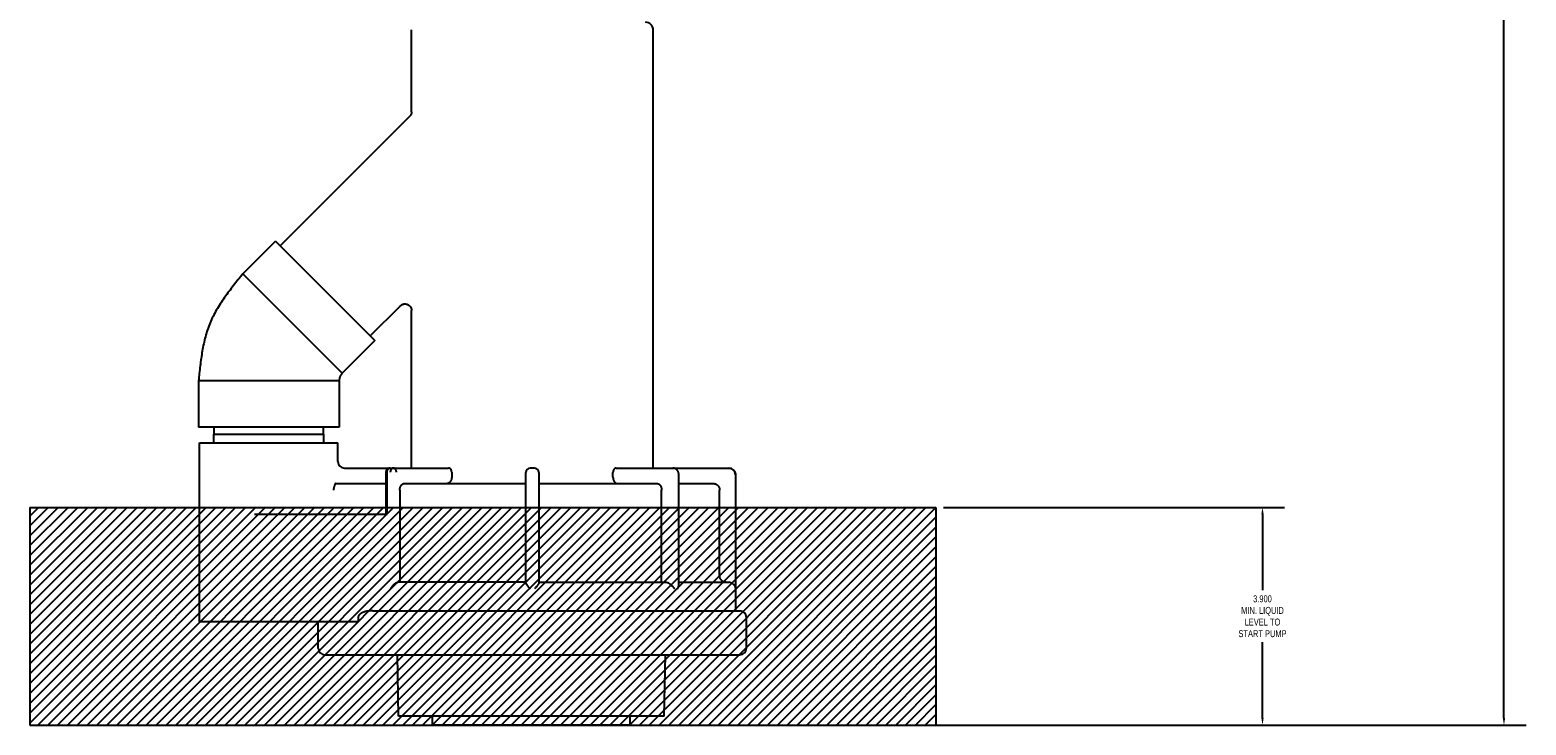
# Model space of a CAD drawing. Header units: inches. Extents: x 15 to 50, y -71 to 91.
# Tile 1 of 49: x 24 to 50, y -71 to -58. Entities that reach past the tile are written whole.
import ezdxf

# ---------------------------------------------------------------- set-up
doc = ezdxf.new("R2010")
doc.units = ezdxf.units.IN
doc.header["$LTSCALE"] = 1.21
doc.header["$MEASUREMENT"] = 0
doc.header["$PDMODE"] = 3
doc.header["$PDSIZE"] = 0.3125
doc.layers.get('0').update_dxf_attribs({"linetype": 'CONTINUOUS'})
doc.layers.get('Defpoints').update_dxf_attribs({"linetype": 'CONTINUOUS'})
doc.layers.add('AM_5', color=3, linetype='CONTINUOUS', lineweight=15)
doc.styles.get("Standard").update_dxf_attribs({"font": 'txt', "width": 0.8})
doc.dimstyles.new('STANDARD$0', dxfattribs={"dimtxt": 0.125, "dimasz": 0.125, "dimexe": 0.18, "dimexo": 0.0625, "dimgap": 0.09, "dimtad": 0, "dimtih": 1, "dimtoh": 1, "dimdec": 3, "dimzin": 4, "dimdsep": 46, "dimtxsty": 'Standard', "dimcen": 0.09, "dimadec": 0, "dimazin": 0, "dimtol": 1, "dimtp": 0.005, "dimtm": 0.005, "dimtfac": 1, "dimtdec": 3, "dimtofl": 0, "dimtmove": 0, "dimatfit": 3, "dimfxl": 1, "dimtolj": 1, "dimtzin": 4, "dimarcsym": 0})

# ---------------------------------------------------------------- blocks, each defined once
blk = doc.blocks.new('*D2')
at = {"layer": 'AM_5', "color": 0, "lineweight": -2, "transparency": 16777216}
for p, q in [((40.741, 23.957), (50.41, 23.957)), ((50.014, 23.832), (50.014, -23.292)), ((50.014, -70.72), (50.014, -23.597)), ((34.488, -70.845), (50.41, -70.845))]:
    blk.add_line(p, q, dxfattribs=at)
at = {"layer": 'AM_5', "color": 0, "transparency": 16777216}
for points in [[(49.993, 23.832), (50.035, 23.832), (50.014, 23.957)], [(49.993, -70.72), (50.035, -70.72), (50.014, -70.845)]]:
    blk.add_solid(points, dxfattribs=at)
at = {"layer": 'Defpoints', "color": 0, "transparency": 16777216}
for p in [(40.604, 23.957), (34.351, -70.845), (50.014, -70.845)]:
    blk.add_point(p, dxfattribs=at)
at = {"layer": 'AM_5', "color": 0, "transparency": 16777216, "insert": (50.014, -23.444), "char_height": 0.125, "attachment_point": 5}
blk.add_mtext('\\A1;94.8', dxfattribs=at)
blk = doc.blocks.new('*D7')
at = {"layer": 'AM_5', "color": 0, "lineweight": -2, "transparency": 16777216}
for p, q in [((39.967, -66.945), (46.081, -66.945)), ((45.685, -67.07), (45.685, -68.43)), ((45.685, -70.72), (45.685, -69.36)), ((39.967, -70.845), (46.081, -70.845))]:
    blk.add_line(p, q, dxfattribs=at)
at = {"layer": 'AM_5', "color": 0, "transparency": 16777216}
for points in [[(45.664, -67.07), (45.706, -67.07), (45.685, -66.945)], [(45.664, -70.72), (45.706, -70.72), (45.685, -70.845)]]:
    blk.add_solid(points, dxfattribs=at)
at = {"layer": 'Defpoints', "color": 0, "transparency": 16777216}
for p in [(39.83, -66.945), (45.685, -66.945), (39.83, -70.845)]:
    blk.add_point(p, dxfattribs=at)
at = {"layer": 'AM_5', "color": 0, "transparency": 16777216, "insert": (45.685, -68.895), "char_height": 0.125, "attachment_point": 5}
blk.add_mtext('\\A1;3.900\\PMIN. LIQUID\\PLEVEL TO\\PSTART PUMP', dxfattribs=at)

msp = doc.modelspace()

# ---------------------------------------------------------------- hatches: boundary and pattern name
h = msp.add_hatch()
h.set_pattern_fill('ANSI31', color=256)
h.paths.add_polyline_path([(23.5887, -66.9451), (23.5887, -70.8451), (39.83, -70.8451), (39.83, -66.9451)])

# ---------------------------------------------------------------- linework, layer by layer
at = {"color": 7, "linetype": 'Continuous'}
for p, q in [((30.4306, -59.8508), (30.4308, -58.3845)), ((34.7608, -66.2392), (34.7615, -58.3849)), ((30.396, -59.9343), (28.0753, -62.2546)), ((27.9918, -62.1711), (27.4071, -62.7557)), ((27.9918, -62.1711), (29.7733, -63.953)), ((29.1886, -64.5375), (27.4071, -62.7557)), ((30.43, -66.2388), (30.4303, -63.4134)), ((29.7733, -63.953), (29.1886, -64.5375)), ((26.6113, -64.6765), (26.6112, -65.5033)), ((29.131, -64.6767), (26.6113, -64.6765)), ((29.131, -64.6767), (29.1309, -65.5035)), ((29.1309, -65.5035), (26.6112, -65.5033)), ((26.8868, -65.6282), (28.8553, -65.6284)), ((26.8868, -65.7857), (26.8868, -65.6282)), ((26.8927, -65.6282), (26.8927, -65.5033)), ((28.8494, -65.6284), (28.8494, -65.5035)), ((28.8553, -65.7859), (28.8553, -65.6284)), ((26.6306, -68.9944), (26.6309, -65.7857)), ((26.6309, -65.7857), (29.1112, -65.7859)), ((29.1112, -66.1206), (29.1112, -65.7859)), ((29.2287, -66.2387), (30.0458, -66.2388)), ((30.0247, -66.2449), (30.033, -66.241)), ((30.0335, -66.2408), (30.0402, -66.2392)), ((30.0412, -66.2391), (30.0426, -66.2389)), ((30.0426, -66.2389), (30.0442, -66.2388)), ((30.0442, -66.2388), (30.0458, -66.2388)), ((30.0458, -66.2388), (30.0458, -66.2388)), ((30.0458, -66.2388), (31.0952, -66.2389)), ((32.6348, -66.239), (32.556, -66.239)), ((34.0984, -66.2391), (36.1188, -66.2393)), ((29.0735, -66.5143), (29.9707, -66.5144)), ((29.9707, -66.3136), (29.9706, -67.0655)), ((29.9707, -66.3136), (29.992, -66.3136)), ((29.9919, -67.0655), (29.992, -66.3136)), ((30.3035, -66.5144), (32.4773, -66.5146)), ((31.1501, -66.3137), (31.15, -66.3963)), ((32.4771, -68.2936), (32.4773, -66.3177)), ((32.7135, -66.3178), (32.7133, -68.2936)), ((32.7135, -66.5146), (34.8289, -66.5148)), ((34.0407, -66.3966), (34.0407, -66.3179)), ((35.221, -68.3374), (35.2212, -66.3574)), ((35.2212, -66.5148), (35.8354, -66.5149)), ((36.2371, -66.3574), (36.2369, -68.7984)), ((30.2198, -66.6325), (30.2197, -68.286)), ((34.9123, -68.2865), (34.9124, -66.6329)), ((35.9534, -68.1684), (35.9535, -66.633)), ((27.6143, -67.0653), (27.6469, -67.0653)), ((27.6469, -67.0653), (29.9919, -67.0655)), ((32.4771, -68.2862), (30.1886, -68.286)), ((32.7133, -68.2863), (35.0019, -68.2865)), ((35.2211, -68.2865), (36.1169, -68.2866)), ((29.4736, -68.9159), (29.4736, -68.9946)), ((29.7333, -68.7978), (36.3154, -68.7984)), ((36.4337, -69.4677), (36.4337, -68.9165)), ((27.6141, -68.9944), (26.6306, -68.9944)), ((27.6467, -68.9945), (27.6141, -68.9944)), ((29.4736, -68.9946), (27.6467, -68.9945)), ((28.7565, -69.467), (28.7566, -68.9946)), ((28.8756, -69.5851), (36.315, -69.5858)), ((30.1974, -70.6876), (30.1782, -69.5852)), ((34.9605, -70.688), (34.9798, -69.5857)), ((34.9605, -70.688), (30.1974, -70.6876)), ((30.8073, -70.8451), (30.8073, -70.6877)), ((34.3506, -70.8455), (34.3506, -70.688)), ((34.3506, -70.8455), (30.8073, -70.8451))]:
    msp.add_line(p, q, dxfattribs=at)
for p, q in [((23.5887, -66.9451), (39.83, -66.9451)), ((23.5887, -66.9451), (23.5887, -70.8451)), ((39.83, -66.9451), (39.83, -70.8451)), ((23.5887, -70.8451), (39.83, -70.8451))]:
    msp.add_line(p, q)
for points in [[(30.4064, -59.9225), (30.4043, -59.9251), (30.4021, -59.9277), (30.3999, -59.9303), (30.3976, -59.9328), (30.396, -59.9343)], [(30.4157, -59.9083), (30.414, -59.9112), (30.4122, -59.9141), (30.4104, -59.9169), (30.4084, -59.9197), (30.4064, -59.9225)], [(30.4229, -59.8929), (30.4216, -59.8961), (30.4203, -59.8992), (30.4188, -59.9022), (30.4173, -59.9053), (30.4157, -59.9083)], [(30.427, -59.88), (30.4261, -59.8833), (30.4251, -59.8865), (30.424, -59.8897), (30.4229, -59.8929)], [(30.43, -59.8633), (30.4296, -59.8666), (30.4291, -59.87), (30.4285, -59.8734), (30.4278, -59.8767), (30.427, -59.88)], [(30.4306, -59.8508), (30.4306, -59.8531), (30.4305, -59.8565), (30.4303, -59.8599), (30.43, -59.8633)], [(29.6898, -63.8694), (30.2291, -63.3302), (30.2315, -63.3279), (30.234, -63.3256), (30.2366, -63.3234), (30.2392, -63.3213), (30.2419, -63.3193), (30.2447, -63.3173), (30.2475, -63.3154), (30.2503, -63.3136), (30.2532, -63.3118), (30.2562, -63.3102), (30.2592, -63.3086), (30.2622, -63.3072), (30.2653, -63.3058), (30.2684, -63.3045), (30.2716, -63.3033), (30.2748, -63.3021), (30.278, -63.3011), (30.2812, -63.3002), (30.2845, -63.2994), (30.2878, -63.2986), (30.2911, -63.298), (30.2945, -63.2974), (30.2979, -63.2969), (30.3013, -63.2966), (30.3046, -63.2963), (30.308, -63.2961), (30.3114, -63.2961), (30.3147, -63.2961), (30.3181, -63.2962), (30.3214, -63.2964), (30.3248, -63.2967), (30.3281, -63.2972), (30.3315, -63.2977), (30.3348, -63.2983), (30.3381, -63.299), (30.3413, -63.2997), (30.3446, -63.3006), (30.3478, -63.3016), (30.351, -63.3026), (30.3542, -63.3038), (30.3573, -63.305), (30.3604, -63.3063), (30.3634, -63.3078), (30.3664, -63.3093), (30.3694, -63.3109), (30.3723, -63.3125), (30.3752, -63.3143), (30.378, -63.3161), (30.3808, -63.318), (30.3835, -63.32), (30.3862, -63.3221), (30.3888, -63.3243), (30.3913, -63.3265), (30.3937, -63.3287), (30.3961, -63.3311), (30.3985, -63.3335), (30.4007, -63.336), (30.4029, -63.3386), (30.4051, -63.3412), (30.4072, -63.344), (30.4091, -63.3467), (30.411, -63.3495), (30.4128, -63.3524), (30.4146, -63.3553), (30.4162, -63.3582), (30.4178, -63.3612), (30.4192, -63.3643), (30.4206, -63.3674), (30.4219, -63.3705), (30.4231, -63.3736), (30.4242, -63.3768), (30.4253, -63.3801), (30.4262, -63.3833), (30.427, -63.3866), (30.4278, -63.3899), (30.4284, -63.3932), (30.429, -63.3965), (30.4294, -63.3999), (30.4298, -63.4032), (30.4301, -63.4066), (30.4302, -63.41), (30.4303, -63.4134)], [(30.0458, -66.2388), (30.0434, -66.2388), (30.041, -66.2389), (30.0386, -66.2391), (30.0362, -66.2394), (30.0338, -66.2397), (30.0315, -66.2401), (30.0291, -66.2406), (30.0268, -66.2412), (30.0245, -66.2418), (30.0222, -66.2425), (30.02, -66.2433), (30.0177, -66.2442), (30.0155, -66.2451), (30.0133, -66.2461), (30.0112, -66.2472), (30.0091, -66.2483), (30.007, -66.2495), (30.005, -66.2508), (30.003, -66.2521), (30.0011, -66.2535), (29.9992, -66.2549), (29.9973, -66.2564), (29.9955, -66.258), (29.9938, -66.2596), (29.9921, -66.2613), (29.9905, -66.263), (29.9889, -66.2647), (29.9874, -66.2666), (29.9859, -66.2684), (29.9845, -66.2704), (29.9831, -66.2723), (29.9818, -66.2743), (29.9806, -66.2764), (29.9795, -66.2785), (29.9784, -66.2806), (29.9774, -66.2827), (29.9764, -66.2849), (29.9756, -66.2871), (29.9748, -66.2893), (29.974, -66.2916), (29.9734, -66.2939), (29.9728, -66.2962), (29.9722, -66.2985), (29.9718, -66.3008), (29.9714, -66.3032), (29.9711, -66.3056), (29.9709, -66.3079), (29.9708, -66.3103), (29.9707, -66.3127), (29.9707, -66.3136)], [(35.2212, -66.3574), (35.2212, -66.3555), (35.2211, -66.3518), (35.2209, -66.3482), (35.2206, -66.3447), (35.2202, -66.3411), (35.2198, -66.3375), (35.2192, -66.3341), (35.2185, -66.3306), (35.2178, -66.3272), (35.217, -66.3238), (35.216, -66.3205), (35.215, -66.3172), (35.214, -66.314), (35.2128, -66.3108), (35.2115, -66.3076), (35.2102, -66.3045), (35.2088, -66.3014), (35.2073, -66.2984), (35.2057, -66.2954), (35.2041, -66.2925), (35.2023, -66.2896), (35.2005, -66.2868), (35.1987, -66.2841), (35.1967, -66.2814), (35.1947, -66.2789), (35.1927, -66.2763), (35.1905, -66.2739), (35.1884, -66.2715), (35.1861, -66.2693), (35.1838, -66.267), (35.1815, -66.2649), (35.1791, -66.2629), (35.1767, -66.2609), (35.1742, -66.259), (35.1717, -66.2572), (35.1691, -66.2555), (35.1665, -66.2539), (35.1638, -66.2523), (35.1612, -66.2508), (35.1585, -66.2495), (35.1557, -66.2482), (35.1529, -66.247), (35.1501, -66.2458), (35.1473, -66.2448), (35.1445, -66.2438), (35.1416, -66.243), (35.1387, -66.2422), (35.1358, -66.2415), (35.1329, -66.2409), (35.13, -66.2404), (35.1271, -66.24), (35.1241, -66.2397), (35.1212, -66.2394), (35.1182, -66.2393), (35.1153, -66.2392)]]:
    msp.add_lwpolyline(points, dxfattribs=at)
for centre, radius, start, end in [((34.6237, -58.3849), 0.1378, 359.99475, 89.99475), ((29.2293, -66.1206), 0.1181, 179.99586, 269.71903), ((30.0502, -66.2876), 0.0497, 124.66935, 126.86436), ((30.0498, -66.287), 0.0491, 124.44728, 124.66383), ((30.0494, -66.2864), 0.0484, 120.74453, 124.45248), ((30.0455, -66.2758), 0.0371, 98.56558, 109.68694), ((30.0469, -66.2813), 0.0426, 108.31671, 108.90042), ((30.0457, -66.2768), 0.038, 94.14031, 98.56765), ((30.0461, -66.2778), 0.039, 93.74048, 98.76239), ((30.0458, -66.2751), 0.0364, 89.99723, 97.26761), ((30.0458, -66.2786), 0.0398, 90.01798, 94.15304), ((30.046, -66.2768), 0.038, 90.35949, 93.72539), ((30.046, -66.2764), 0.0376, 89.99517, 90.35416), ((30.1086, -66.2894), 0.0526, 128.73794, 133.14447), ((30.1038, -66.2798), 0.041, 90.01504, 93.43178), ((30.1037, -66.2798), 0.0411, 86.00058, 89.94773), ((32.556, -66.3177), 0.0787, 89.99475, 179.99475), ((32.6348, -66.3177), 0.0787, 359.99475, 89.99475), ((36.119, -66.3574), 0.1181, 359.99475, 89.99475), ((36.1168, -68.4048), 0.1182, 69.63632, 89.99539), ((36.3156, -68.9165), 0.1181, 359.99475, 89.99475), ((28.8746, -69.467), 0.1181, 179.99475, 269.99475), ((36.3156, -69.4677), 0.1181, 269.99475, 359.99475)]:
    msp.add_arc(centre, radius, start, end, dxfattribs=at)
for points, knots in [([(27.4071, -62.7557), (27.3786, -62.7907), (27.3217, -62.8607), (27.2373, -62.9663), (27.1552, -63.0728), (27.0764, -63.1807), (27.002, -63.2905), (26.9332, -63.4028), (26.871, -63.5178), (26.8167, -63.6363), (26.7713, -63.7585), (26.7339, -63.8838), (26.7032, -64.0118), (26.6781, -64.1421), (26.6575, -64.2741), (26.6402, -64.4075), (26.6252, -64.5418), (26.6159, -64.6315), (26.6113, -64.6765)], [0, 0, 0, 0, 0.063712, 0.1272643, 0.1905113, 0.2533365, 0.3156676, 0.3774936, 0.4388827, 0.5, 0.5611173, 0.6225064, 0.6843324, 0.7466635, 0.8094887, 0.8727357, 0.936288, 1, 1, 1, 1]), ([(29.1886, -64.5375), (29.1845, -64.5426), (29.1763, -64.5527), (29.1646, -64.5682), (29.1541, -64.5842), (29.1455, -64.6012), (29.1396, -64.6193), (29.1356, -64.638), (29.133, -64.6573), (29.1316, -64.6702), (29.131, -64.6767)], [0, 0, 0, 0, 0.1272907, 0.2533793, 0.3775317, 0.5, 0.6224683, 0.7466207, 0.8727093, 1, 1, 1, 1]), ([(29.9976, -66.2809), (29.9999, -66.2742), (30.0059, -66.2619), (30.0152, -66.2516), (30.0204, -66.2478)], [0, 0, 0, 0, 0.5246707, 1, 1, 1, 1]), ([(30.1012, -66.2388), (30.0991, -66.2388), (30.0948, -66.2392), (30.0882, -66.2409), (30.0817, -66.2439), (30.0776, -66.2467), (30.0756, -66.2483)], [0, 0, 0, 0, 0.2272338, 0.4679463, 0.7248317, 1, 1, 1, 1]), ([(30.1013, -66.2388), (30.0991, -66.239), (30.0957, -66.2394), (30.0912, -66.2405), (30.0878, -66.2416), (30.0845, -66.2429), (30.0804, -66.245), (30.0775, -66.2469), (30.0757, -66.2483)], [0, 0, 0, 0, 0.2446212, 0.371734, 0.4996156, 0.626623, 0.7517659, 1, 1, 1, 1]), ([(30.1406, -66.2561), (30.1384, -66.2536), (30.1347, -66.25), (30.1292, -66.2462), (30.1248, -66.2438), (30.1203, -66.2419), (30.1143, -66.2399), (30.1097, -66.2391), (30.1066, -66.2389)], [0, 0, 0, 0, 0.2601321, 0.388352, 0.515548, 0.6411454, 0.7643836, 1, 1, 1, 1]), ([(30.1406, -66.2561), (30.1384, -66.2534), (30.1335, -66.2486), (30.125, -66.243), (30.1175, -66.2401), (30.1113, -66.239), (30.1083, -66.2388), (30.1068, -66.2388)], [0, 0, 0, 0, 0.2697718, 0.5241083, 0.7660314, 0.8837491, 1, 1, 1, 1]), ([(31.1501, -66.3137), (31.1501, -66.3088), (31.1495, -66.3015), (31.1477, -66.292), (31.1459, -66.2851), (31.1436, -66.2784), (31.1399, -66.2701), (31.1353, -66.2625), (31.1299, -66.2558), (31.1256, -66.2514), (31.1209, -66.2476), (31.116, -66.2445), (31.111, -66.242), (31.1058, -66.2402), (31.1005, -66.2391), (31.0969, -66.2389), (31.0952, -66.2389)], [0, 0, 0, 0, 0.1424239, 0.2134125, 0.2836446, 0.3527053, 0.4202308, 0.5499005, 0.6120226, 0.6722531, 0.7306373, 0.7872944, 0.8423679, 0.8960237, 0.9484736, 1, 1, 1, 1]), ([(34.0984, -66.2391), (34.0966, -66.2391), (34.0929, -66.2394), (34.0873, -66.2406), (34.0819, -66.2425), (34.0765, -66.2451), (34.0714, -66.2484), (34.0665, -66.2524), (34.0619, -66.257), (34.0562, -66.264), (34.0514, -66.272), (34.0475, -66.2808), (34.0451, -66.2878), (34.0432, -66.2951), (34.0413, -66.3051), (34.0407, -66.3128), (34.0407, -66.3179)], [0, 0, 0, 0, 0.0514613, 0.1038569, 0.1574698, 0.2125122, 0.2691498, 0.3275258, 0.3877577, 0.4498892, 0.5795964, 0.6471482, 0.7162379, 0.7865, 0.8575187, 1, 1, 1, 1]), ([(36.1188, -66.2393), (36.1265, -66.2393), (36.1381, -66.2405), (36.153, -66.2443), (36.164, -66.2482), (36.1745, -66.2531), (36.1845, -66.2591), (36.1939, -66.266), (36.2025, -66.2738), (36.2103, -66.2824), (36.2172, -66.2917), (36.2231, -66.3017), (36.2281, -66.3122), (36.232, -66.3232), (36.2357, -66.3382), (36.2369, -66.3498), (36.2369, -66.3574)], [0, 0, 0, 0, 0.1242628, 0.186893, 0.2496314, 0.3123522, 0.3749687, 0.4374998, 0.4999956, 0.5624916, 0.6250232, 0.6876405, 0.7503624, 0.8131021, 0.875734, 1, 1, 1, 1]), ([(29.0735, -66.5143), (29.073, -66.5143), (29.0719, -66.5144), (29.0703, -66.5149), (29.0687, -66.5157), (29.0671, -66.5168), (29.0655, -66.5183), (29.0638, -66.52), (29.0622, -66.522), (29.0599, -66.5252), (29.0571, -66.5298), (29.0539, -66.5362), (29.0508, -66.5434), (29.0479, -66.5514), (29.045, -66.5601), (29.0423, -66.5694), (29.0397, -66.5792), (29.0363, -66.593), (29.0325, -66.6107), (29.0296, -66.6251), (29.0281, -66.6324)], [0, 0, 0, 0, 0.0119793, 0.0246507, 0.0383827, 0.0534444, 0.0700162, 0.0882087, 0.1080801, 0.1296504, 0.1778197, 0.2324406, 0.2930166, 0.3589371, 0.4295338, 0.5041193, 0.582016, 0.662576, 0.8293048, 1, 1, 1, 1]), ([(29.992, -66.3136), (29.9919, -66.308), (29.9926, -66.2996), (29.995, -66.2888), (29.9966, -66.2835), (29.9975, -66.2809)], [0, 0, 0, 0, 0.5033248, 0.753565, 1, 1, 1, 1]), ([(29.992, -66.3136), (29.992, -66.308), (29.9928, -66.2996), (29.9951, -66.2888), (29.9967, -66.2835), (29.9976, -66.2809)], [0, 0, 0, 0, 0.5037372, 0.7539236, 1, 1, 1, 1]), ([(30.0726, -66.251), (30.0686, -66.2547), (30.0643, -66.2601), (30.0601, -66.2672), (30.0575, -66.2724), (30.0535, -66.2819), (30.0498, -66.2962), (30.0489, -66.3079), (30.0489, -66.3136)], [0, 0, 0, 0, 0.2355641, 0.2980131, 0.3614758, 0.4905204, 0.750223, 1, 1, 1, 1]), ([(30.0727, -66.251), (30.0708, -66.2527), (30.0674, -66.2565), (30.0628, -66.2629), (30.0586, -66.2701), (30.0557, -66.2766), (30.0538, -66.2821), (30.052, -66.2878), (30.0504, -66.2952), (30.0492, -66.3043), (30.0489, -66.3105), (30.0489, -66.3136)], [0, 0, 0, 0, 0.1087381, 0.2235579, 0.3440993, 0.4694324, 0.5336568, 0.5987805, 0.7311655, 0.8653864, 1, 1, 1, 1]), ([(30.1511, -66.2729), (30.1504, -66.2713), (30.1475, -66.2654), (30.1438, -66.2599), (30.1406, -66.2561)], [0, 0, 0, 0, 0.2592085, 1, 1, 1, 1]), ([(30.1596, -66.3136), (30.1596, -66.31), (30.1593, -66.3029), (30.1577, -66.2924), (30.155, -66.2824), (30.1525, -66.2759), (30.1511, -66.2729)], [0, 0, 0, 0, 0.2546287, 0.5084642, 0.7580057, 1, 1, 1, 1]), ([(30.1596, -66.3136), (30.1596, -66.31), (30.1592, -66.3029), (30.1575, -66.2924), (30.1549, -66.2824), (30.1525, -66.2759), (30.1511, -66.2729)], [0, 0, 0, 0, 0.2551281, 0.5094546, 0.7589925, 1, 1, 1, 1]), ([(30.2198, -66.6325), (30.2198, -66.6248), (30.2206, -66.6133), (30.2233, -66.5983), (30.2261, -66.5873), (30.2295, -66.5768), (30.2338, -66.5669), (30.2386, -66.5575), (30.2441, -66.5489), (30.2502, -66.5411), (30.2568, -66.5342), (30.2639, -66.5282), (30.2714, -66.5233), (30.2791, -66.5194), (30.2871, -66.5165), (30.2953, -66.5148), (30.3007, -66.5144), (30.3035, -66.5144)], [0, 0, 0, 0, 0.1441555, 0.215908, 0.2867897, 0.3563529, 0.4242054, 0.4901452, 0.5540844, 0.6159684, 0.6757956, 0.7336413, 0.7896673, 0.8440681, 0.8970651, 0.9489287, 1, 1, 1, 1]), ([(31.15, -66.3963), (31.15, -66.404), (31.1492, -66.4155), (31.1466, -66.4305), (31.1438, -66.4415), (31.1403, -66.452), (31.1361, -66.462), (31.1312, -66.4713), (31.1257, -66.4799), (31.1196, -66.4877), (31.113, -66.4946), (31.106, -66.5006), (31.0985, -66.5056), (31.0907, -66.5095), (31.0827, -66.5123), (31.0746, -66.5141), (31.0691, -66.5145), (31.0664, -66.5145)], [0, 0, 0, 0, 0.1441579, 0.2159121, 0.286795, 0.3563589, 0.4242106, 0.4901481, 0.5540842, 0.6159653, 0.6757903, 0.7336355, 0.7896624, 0.8440647, 0.8970632, 0.948928, 1, 1, 1, 1]), ([(34.0407, -66.3966), (34.0407, -66.4043), (34.0415, -66.4158), (34.0442, -66.4308), (34.047, -66.4418), (34.0504, -66.4523), (34.0546, -66.4623), (34.0595, -66.4716), (34.065, -66.4802), (34.0711, -66.488), (34.0777, -66.4949), (34.0848, -66.5009), (34.0922, -66.5058), (34.1, -66.5098), (34.108, -66.5126), (34.1162, -66.5143), (34.1216, -66.5147), (34.1243, -66.5147)], [0, 0, 0, 0, 0.1441568, 0.2159098, 0.2867917, 0.3563547, 0.4242064, 0.4901452, 0.5540832, 0.6159664, 0.6757931, 0.7336389, 0.7896654, 0.8440667, 0.8970642, 0.9489283, 1, 1, 1, 1]), ([(34.8289, -66.5148), (34.8316, -66.5148), (34.8371, -66.5152), (34.8452, -66.5169), (34.8532, -66.5198), (34.861, -66.5237), (34.8685, -66.5287), (34.8755, -66.5346), (34.8821, -66.5416), (34.8882, -66.5494), (34.8937, -66.558), (34.8986, -66.5673), (34.9028, -66.5773), (34.9062, -66.5878), (34.909, -66.5987), (34.9116, -66.6138), (34.9124, -66.6253), (34.9124, -66.6329)], [0, 0, 0, 0, 0.051064, 0.1029223, 0.1559171, 0.2103188, 0.2663488, 0.3242004, 0.3840351, 0.4459278, 0.5098759, 0.5758235, 0.6436806, 0.7132434, 0.7841201, 0.8558646, 1, 1, 1, 1]), ([(35.8354, -66.5149), (35.843, -66.5149), (35.8546, -66.5161), (35.8696, -66.5198), (35.8806, -66.5237), (35.8911, -66.5287), (35.9011, -66.5346), (35.9104, -66.5415), (35.919, -66.5493), (35.9268, -66.5579), (35.9338, -66.5673), (35.9397, -66.5772), (35.9447, -66.5878), (35.9486, -66.5988), (35.9523, -66.6137), (35.9535, -66.6253), (35.9535, -66.633)], [0, 0, 0, 0, 0.1242652, 0.1868968, 0.2496363, 0.3123578, 0.3749745, 0.4375045, 0.4999984, 0.562492, 0.6250217, 0.6876382, 0.7503607, 0.8131015, 0.8757342, 1, 1, 1, 1]), ([(30.0808, -68.3598), (30.0747, -68.3669), (30.0633, -68.3812), (30.0533, -68.3964), (30.0487, -68.4041)], [0, 0, 0, 0, 0.5114237, 1, 1, 1, 1]), ([(30.1595, -68.2934), (30.1579, -68.2942), (30.1547, -68.296), (30.1499, -68.2989), (30.1449, -68.3021), (30.1379, -68.3068), (30.1292, -68.3132), (30.1189, -68.3216), (30.1088, -68.3305), (30.0958, -68.343), (30.0866, -68.353), (30.0808, -68.3598)], [0, 0, 0, 0, 0.0510664, 0.1057075, 0.1633268, 0.2233189, 0.3480669, 0.4768238, 0.6078217, 0.739391, 1, 1, 1, 1]), ([(30.1595, -68.2934), (30.1618, -68.2922), (30.1664, -68.2901), (30.1737, -68.2877), (30.1811, -68.2863), (30.1861, -68.286), (30.1886, -68.286)], [0, 0, 0, 0, 0.2563271, 0.507347, 0.7546439, 1, 1, 1, 1]), ([(32.4771, -68.2936), (32.4771, -68.2943), (32.4772, -68.2956), (32.4777, -68.2978), (32.4784, -68.3001), (32.4794, -68.3026), (32.4806, -68.3052), (32.4826, -68.3091), (32.4855, -68.3143), (32.4896, -68.3207), (32.4942, -68.3274), (32.4992, -68.3345), (32.5066, -68.3443), (32.5164, -68.357), (32.5289, -68.3726), (32.5418, -68.3884), (32.5506, -68.399), (32.555, -68.4044)], [0, 0, 0, 0, 0.0140929, 0.0300376, 0.0478869, 0.0676112, 0.0891318, 0.1123397, 0.1632844, 0.2192938, 0.2793861, 0.3430382, 0.4097547, 0.5503236, 0.6972217, 0.8478633, 1, 1, 1, 1]), ([(32.7133, -68.2936), (32.7133, -68.2943), (32.7132, -68.2956), (32.7127, -68.2978), (32.712, -68.3001), (32.711, -68.3026), (32.7098, -68.3053), (32.7078, -68.3091), (32.7049, -68.3143), (32.7008, -68.3207), (32.6962, -68.3274), (32.6912, -68.3345), (32.6838, -68.3444), (32.674, -68.3571), (32.6615, -68.3726), (32.6486, -68.3884), (32.6398, -68.399), (32.6354, -68.4044)], [0, 0, 0, 0, 0.0140929, 0.0300377, 0.047887, 0.0676114, 0.0891323, 0.1123404, 0.1632857, 0.2192961, 0.279389, 0.343041, 0.4097572, 0.5503252, 0.6972227, 0.8478637, 1, 1, 1, 1]), ([(35.0019, -68.2865), (35.0043, -68.2865), (35.0093, -68.2868), (35.0167, -68.2882), (35.024, -68.2905), (35.0287, -68.2927), (35.031, -68.2939)], [0, 0, 0, 0, 0.2453561, 0.492653, 0.7436729, 1, 1, 1, 1]), ([(35.031, -68.2939), (35.0334, -68.2951), (35.0384, -68.298), (35.046, -68.3028), (35.0539, -68.3083), (35.0619, -68.3143), (35.0698, -68.3207), (35.0803, -68.3297), (35.0928, -68.3417), (35.1069, -68.3568), (35.1198, -68.3724), (35.1315, -68.3883), (35.1385, -68.3991), (35.1417, -68.4046)], [0, 0, 0, 0, 0.0520001, 0.1091211, 0.1701411, 0.2338115, 0.2988773, 0.3644416, 0.4960507, 0.6268949, 0.7552841, 0.8799995, 1, 1, 1, 1]), ([(35.1986, -68.4046), (35.2019, -68.3989), (35.2065, -68.3902), (35.2116, -68.3783), (35.2149, -68.3696), (35.2175, -68.361), (35.2201, -68.3499), (35.2211, -68.3415), (35.2211, -68.336)], [0, 0, 0, 0, 0.2723612, 0.4034685, 0.5308332, 0.6542979, 0.773789, 1, 1, 1, 1]), ([(36.0715, -68.2866), (36.0638, -68.2866), (36.0522, -68.2854), (36.0373, -68.2816), (36.0263, -68.2777), (36.0157, -68.2728), (36.0058, -68.2668), (35.9964, -68.2599), (35.9878, -68.2521), (35.98, -68.2435), (35.9731, -68.2342), (35.9671, -68.2242), (35.9622, -68.2137), (35.9583, -68.2027), (35.9545, -68.1877), (35.9534, -68.1761), (35.9534, -68.1684)], [0, 0, 0, 0, 0.1242661, 0.1868988, 0.2496394, 0.3123617, 0.374978, 0.4375066, 0.4999984, 0.56249, 0.6250182, 0.6876345, 0.7503576, 0.8130994, 0.8757333, 1, 1, 1, 1]), ([(36.158, -68.294), (36.1644, -68.2964), (36.1738, -68.3008), (36.1852, -68.3082), (36.1932, -68.3142), (36.2005, -68.3207), (36.207, -68.3275), (36.2128, -68.3345), (36.2195, -68.3442), (36.2264, -68.3568), (36.2322, -68.3725), (36.2358, -68.3885), (36.2367, -68.3993), (36.2367, -68.4047)], [0, 0, 0, 0, 0.1431271, 0.2138046, 0.2831357, 0.3505179, 0.4156739, 0.4789168, 0.5405724, 0.6600629, 0.775745, 0.8887226, 1, 1, 1, 1]), ([(29.7333, -68.7978), (29.7208, -68.7978), (29.7021, -68.7983), (29.6773, -68.8001), (29.6586, -68.8021), (29.6401, -68.8047), (29.6216, -68.808), (29.6033, -68.8121), (29.5851, -68.8171), (29.5701, -68.8221), (29.5584, -68.8266), (29.5496, -68.8303), (29.541, -68.8344), (29.5325, -68.8389), (29.5241, -68.8438), (29.5174, -68.8482), (29.5121, -68.852), (29.5069, -68.856), (29.5006, -68.8613), (29.4935, -68.8684), (29.4871, -68.8764), (29.4816, -68.8852), (29.4772, -68.8949), (29.4743, -68.9052), (29.4736, -68.9123), (29.4736, -68.9159)], [0, 0, 0, 0, 0.1211144, 0.1817156, 0.2423578, 0.3030565, 0.3638439, 0.4247523, 0.4858296, 0.5471432, 0.5779075, 0.6087613, 0.6397306, 0.6708348, 0.7020935, 0.7335481, 0.7493703, 0.7652681, 0.7972847, 0.8296289, 0.8624838, 0.8962122, 0.9307343, 0.9654342, 1, 1, 1, 1])]:
    msp.add_open_spline(points, degree=3, knots=knots, dxfattribs=at)
msp.add_open_spline([(30.033, -66.241), (30.033, -66.241), (30.0331, -66.241), (30.0331, -66.241)], degree=3, dxfattribs=at)

# ---------------------------------------------------------------- dimensions: what is measured, and where the dimension line sits
at = {"layer": 'AM_5'}
dim = msp.add_linear_dim(base=(50.0142, -70.8455), p1=(40.6037, 23.9571), p2=(34.3506, -70.8455), angle=90, dimstyle='STANDARD$0', override={"dimexe": 0.396, "dimexo": 0.1375, "dimdec": 1, "dimzin": 0, "dimcen": 0.198, "dimtol": 0, "dimtdec": 4}, dxfattribs=at)
dim.commit()
dim.dimension.update_dxf_attribs({"geometry": '*D2', "text_midpoint": (50.0142, -23.4442), "dimtype": 160})
dim = msp.add_linear_dim(base=(45.6848, -66.9451), p1=(39.83, -70.8451), p2=(39.83, -66.9451), angle=90, text='<>\\PMIN. LIQUID\\PLEVEL TO\\PSTART PUMP', dimstyle='STANDARD$0', override={"dimexe": 0.396, "dimexo": 0.1375, "dimzin": 0, "dimcen": 0.198, "dimtol": 0, "dimtdec": 4, "dimtzin": 0}, dxfattribs=at)
dim.commit()
dim.dimension.update_dxf_attribs({"geometry": '*D7', "text_midpoint": (45.6848, -68.8951)})

doc.saveas('drawing.dxf')
